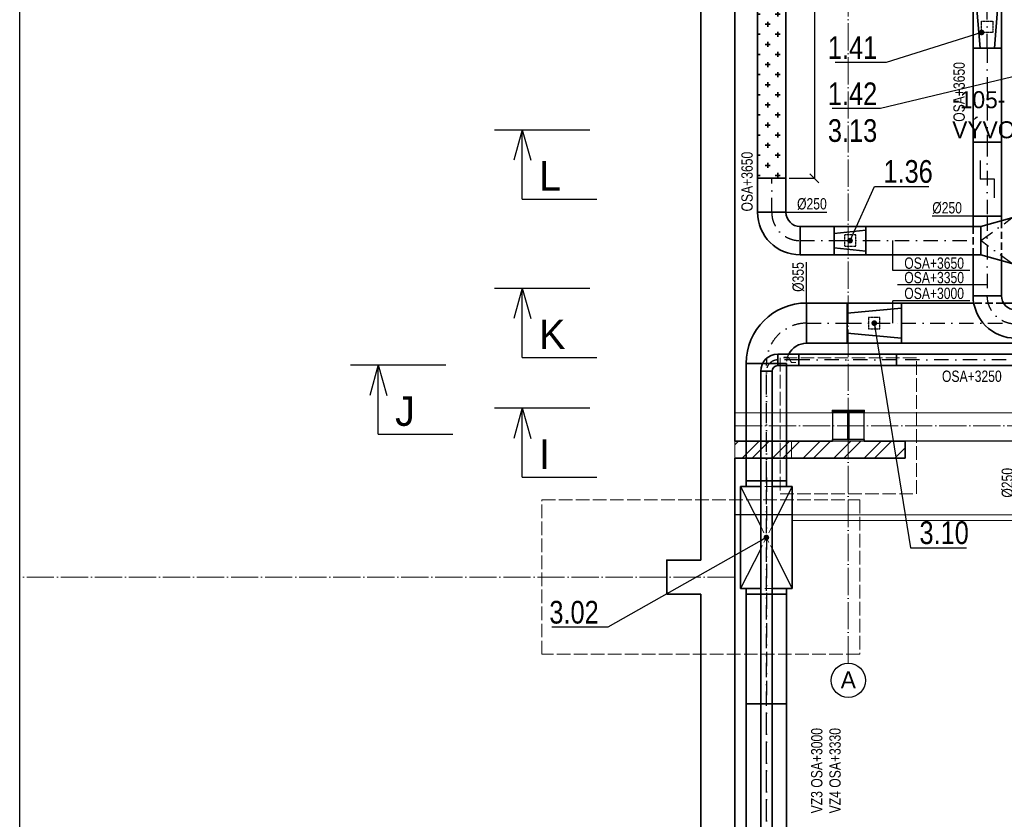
# Model space of a CAD drawing. Header units: millimetres. Extents: x 161070 to 520640, y 9197 to 248394.
# Tile 84 of 137: x 181093 to 189772, y 119340 to 126389. Entities that reach past the tile are written whole.
import ezdxf
from ezdxf.enums import TextEntityAlignment as Align

# ---------------------------------------------------------------- set-up
doc = ezdxf.new("R2010")
doc.units = ezdxf.units.MM
doc.header["$LTSCALE"] = 10
for name, pattern in [('ACAD_ISO02W100', [15, 12, -3]), ('ACAD_ISO04W100', [30, 24, -3, 0, -3]), ('DASHDOT', [25.4, 12.7, -6.35, 0, -6.35]), ('DASHED', [19.05, 12.7, -6.35]), ('ČÁRKOVANÁ', [0.75, 0.5, -0.25])]:
    doc.linetypes.add(name, pattern=pattern)
doc.layers.get('Defpoints').update_dxf_attribs({"color": 252})
doc.layers.add('netisk', color=253, linetype='Continuous', plot=False)
for name, color, linetype, lineweight in [('NS_tenka', 253, 'Continuous', 9), ('NS_tlusta', 253, 'Continuous', 15), ('NS_velmi_tlusta', 253, 'Continuous', 35), ('srafy', 253, 'Continuous', 9), ('tlusta', 253, 'Continuous', 15), ('velmi_tlusta', 253, 'Continuous', 35), ('VZT Odvod', 5, 'Continuous', 35), ('VZT Privod', 6, 'Continuous', 35), ('VZT Text', 2, 'Continuous', 15), ('VZT-koty', 4, 'Continuous', 25)]:
    doc.layers.add(name, color=color, linetype=linetype, lineweight=lineweight)
for name, color, linetype in [('popisky', 6, 'Continuous'), ('VZT CM', 1, 'Continuous'), ('VZT Odvod-pozice_odkaz', 7, 'Continuous'), ('VZT Odvod-pozice_text', 7, 'Continuous'), ('VZT Privod-pozice_odkaz', 7, 'Continuous'), ('VZT Privod-pozice_text', 7, 'Continuous'), ('VZT-komponenty-pozice_odkaz', 7, 'Continuous'), ('VZT-komponenty-pozice_text', 7, 'Continuous')]:
    doc.layers.add(name, color=color, linetype=linetype)
doc.styles.add('Arial', font='arial.ttf')
doc.styles.add('laplan N', font='txt')
doc.styles.add('ROMAND', font='IC-SIMPLEX.SHX', dxfattribs={"width": 0.8})
doc.styles.add('Romans', font='romans.shx', dxfattribs={"width": 0.8})
doc.styles.get("Standard").update_dxf_attribs({"font": 'ic-simplex.shx', "width": 0.8})
doc.dimstyles.new('CADKON', dxfattribs={"dimscale": 50, "dimtxt": 2.5, "dimasz": 2.5, "dimexe": 1.8, "dimexo": 5, "dimgap": 0.6, "dimtad": 1, "dimrnd": 1, "dimtxsty": 'Standard', "dimblk1": 'ARCHTICK', "dimblk2": 'ARCHTICK', "dimsah": 1, "dimcen": 2.5, "dimadec": 1, "dimazin": 2, "dimtfac": 1, "dimtdec": 4, "dimtix": 1, "dimtmove": 1, "dimatfit": 3, "dimldrblk": 'OPEN30', "dimfxl": 5, "dimtolj": 1, "dimarcsym": 0})
doc.dimstyles.new('Standa 50', dxfattribs={"dimtxt": 100, "dimasz": 80, "dimexe": 0, "dimexo": 30, "dimgap": 30, "dimtad": 1, "dimdec": 0, "dimrnd": 1, "dimdsep": 46, "dimtxsty": 'Romans', "dimblk": 'OBLIQUE', "dimcen": 0, "dimclrd": 256, "dimclre": 256, "dimclrt": 256, "dimadec": 0, "dimazin": 0, "dimtfac": 1, "dimtdec": 0, "dimtofl": 0, "dimtmove": 0, "dimatfit": 3, "dimldrblk": 'OBLIQUE', "dimfxl": 1, "dimtvp": 1.1, "dimtolj": 1, "dimlwd": -1, "dimlwe": -1, "dimarcsym": 0})

# ---------------------------------------------------------------- blocks, each defined once
blk = doc.blocks.new('skelet')
at = {"layer": 'popisky', "linetype": 'ByBlock'}
blk.add_circle((0, 0), 3.02, dxfattribs=at)
at = {"layer": 'popisky', "linetype": 'ByBlock', "style": 'laplan N'}
blk.add_attdef('OZNACENI', text='', height=3, dxfattribs=at).set_placement((0, 0.1), align=Align.MIDDLE_CENTER)
blk = doc.blocks.new('vd')
at = {"layer": 'srafy', "transparency": 33554610}
h = blk.add_hatch(dxfattribs=at)
h.set_pattern_fill('ANSI32', color=8, scale=20)
h.set_pattern_definition([(45, (313642.47, 93258.29), (-134.70384, 134.70384), []), (45, (313732.27, 93258.29), (-134.70384, 134.70384), [])])
h.paths.add_polyline_path([(187797.2, 122674.3), (187397.2, 122674.3), (187397.2, 122524.3), (187797.2, 122524.3)])
h.paths.add_polyline_path([(187897.2, 122674.3), (187797.2, 122674.3), (187797.2, 122524.3), (187897.2, 122524.3)])
h.paths.add_polyline_path([(188397.2, 122674.3), (188257.2, 122674.3), (187897.2, 122674.3), (187897.2, 122524.3), (188397.2, 122524.3)])
h.paths.add_polyline_path([(188897.2, 122674.3), (188537.2, 122674.3), (188397.2, 122674.3), (188397.2, 122524.3), (188897.2, 122524.3)])
at = {"layer": 'netisk', "color": 8}
for p, q in [((181092.9, 110398.5), (181092.9, 140319.3)), ((187897.2, 122024.3), (187397.2, 122024.3))]:
    blk.add_line(p, q, dxfattribs=at)
blk.add_lwpolyline([(187397.2, 133326.3), (188597.2, 133346.8), (189897.2, 133369), (189897.2, 127086.3), (191597.2, 127086.3), (191597.2, 122674.3), (188537.2, 122674.3), (188537.2, 122944.3), (188257.2, 122944.3), (188257.2, 122674.3), (187397.2, 122674.3)], close=True, dxfattribs=at)
at = {"layer": 'NS_tenka', "color": 8}
for p, q in [((187897.2, 122674.3), (187897.2, 122524.3)), ((187897.2, 122024.3), (205448.2, 122024.3)), ((187897.2, 121974.3), (205475.5, 121974.3))]:
    blk.add_line(p, q, dxfattribs=at)
at = {"layer": 'NS_tlusta', "color": 8}
for p, q in [((187397.2, 122924.3), (191597.2, 122924.3)), ((187397.2, 122674.3), (187397.2, 122524.3)), ((187797.2, 122674.3), (187997.2, 122674.3)), ((188257.2, 122674.3), (188537.2, 122674.3))]:
    blk.add_line(p, q, dxfattribs=at)
at = {"layer": 'NS_tlusta', "color": 8, "linetype": 'ACAD_ISO02W100'}
blk.add_lwpolyline([(187797.2, 122209.3), (188997.2, 122209.3), (188997.2, 123409.3), (187797.2, 123409.3)], close=True, dxfattribs=at)
at = {"layer": 'NS_velmi_tlusta', "color": 8}
for p, q in [((187397.2, 122674.3), (188257.2, 122674.3)), ((188537.2, 122674.3), (188897.2, 122674.3)), ((188897.2, 122674.3), (188897.2, 122524.3)), ((187397.2, 122524.3), (188897.2, 122524.3))]:
    blk.add_line(p, q, dxfattribs=at)
blk.add_lwpolyline([(188257.2, 122674.3), (188257.2, 122687.3), (188393.2, 122687.3), (188393.2, 122931.3), (188257.2, 122931.3), (188257.2, 122944.3), (188537.2, 122944.3), (188537.2, 122931.3), (188401.2, 122931.3), (188401.2, 122687.3), (188537.2, 122687.3), (188537.2, 122674.3)], dxfattribs=at)
at = {"layer": 'tlusta', "color": 8, "linetype": 'ACAD_ISO04W100'}
for p, q in [((188397.2, 120715.9), (188397.2, 133343.4)), ((187397.2, 122809.3), (209628.8, 122809.3)), ((187397.2, 121476.3), (181092.9, 121476.3))]:
    blk.add_line(p, q, dxfattribs=at)
at = {"layer": 'tlusta', "color": 8, "linetype": 'ACAD_ISO02W100'}
blk.add_lwpolyline([(188497.8, 120795.1), (185696.5, 120795.1), (185696.5, 122157.5), (188497.8, 122157.5)], close=True, dxfattribs=at)
at = {"layer": 'velmi_tlusta', "color": 8}
for p, q in [((187397.2, 133326.3), (187397.2, 122674.3)), ((187097.2, 127326.3), (187097.2, 121626.3)), ((187397.2, 122524.3), (187397.2, 108215.6)), ((187097.2, 121326.3), (187097.2, 115626.3))]:
    blk.add_line(p, q, dxfattribs=at)
blk.add_lwpolyline([(187097.2, 121626.3), (186797.2, 121626.3), (186797.2, 121326.3), (187097.2, 121326.3)], dxfattribs=at)
at = {"layer": 'tlusta', "color": 8, "xscale": 50, "yscale": 50, "zscale": 50}
blk.add_blockref('skelet', (188397.2, 120564.9), dxfattribs=at).add_auto_attribs({'OZNACENI': 'A'})
blk = doc.blocks.new('*U2691', base_point=(0, 125))
at = {"color": 0, "lineweight": -2}
for p, q in [((0, 375), (0, 125)), ((0, 375), (0, 375)), ((0, 125), (0, 125)), ((125, 0), (375, 0)), ((125, 0), (125, 0)), ((375, 0), (375, 0))]:
    blk.add_line(p, q, dxfattribs=at)
at = {"color": 2, "linetype": 'DASHDOT', "lineweight": 25}
for p, q in [((0, 250), (0, 250)), ((250, 0), (250, 0))]:
    blk.add_line(p, q, dxfattribs=at)
at = {"color": 0, "lineweight": -2}
for radius in [375, 125]:
    blk.add_arc((0, 0), radius, 0, 90, dxfattribs=at)
at = {"color": 2, "linetype": 'DASHDOT', "lineweight": 25}
blk.add_arc((0, 0), 250, 0, 90, dxfattribs=at)
blk = doc.blocks.new('*U2692', base_point=(300, 250))
at = {"color": 0, "linetype": 'ByBlock', "lineweight": -2}
for p, q in [((0, 250), (0, 0)), ((300, 250), (0, 250)), ((300, 0), (300, 250)), ((0, 0), (300, 0))]:
    blk.add_line(p, q, dxfattribs=at)
at = {"color": 2, "linetype": 'DASHDOT', "lineweight": 25}
blk.add_line((0, 125), (300, 125), dxfattribs=at)
blk = doc.blocks.new('*U2693', base_point=(300, 125))
at = {"color": 0, "linetype": 'ByBlock', "lineweight": -2}
for p, q in [((0, 250), (0, 0)), ((300, 250), (0, 250)), ((300, 0), (300, 250)), ((0, 0), (300, 0))]:
    blk.add_line(p, q, dxfattribs=at)
at = {"color": 2, "linetype": 'DASHDOT', "lineweight": 25}
blk.add_line((0, 125), (300, 125), dxfattribs=at)
blk = doc.blocks.new('*U2694', base_point=(0, 125))
at = {"color": 0, "linetype": 'ByBlock', "lineweight": -2}
for p, q in [((0, 250), (0, 0)), ((1012.446098, 250), (0, 250)), ((1012.446098, 0), (1012.446098, 250)), ((0, 0), (1012.446098, 0))]:
    blk.add_line(p, q, dxfattribs=at)
at = {"color": 2, "linetype": 'DASHDOT', "lineweight": 25}
blk.add_line((0, 125), (1012.446098, 125), dxfattribs=at)
blk = doc.blocks.new('*U2704')
at = {"color": 0, "linetype": 'ByBlock', "lineweight": -2}
for p, q in [((0, 200), (0, 230)), ((25, 200), (0, 200)), ((0, 200), (0, 200)), ((0, 200), (0, -200)), ((25, 200), (300, 125)), ((300, 125), (300, 125)), ((300, 125), (300, -125)), ((300, 125), (300, 125)), ((300, -125), (25, -200)), ((300, -125), (300, -125)), ((300, -125), (300, -125)), ((25, -200), (0, -200)), ((0, -200), (0, -230)), ((0, -200), (0, -200))]:
    blk.add_line(p, q, dxfattribs=at)
at = {"color": 2, "linetype": 'DASHDOT', "lineweight": 25}
for p, q in [((25, 200), (300, 0)), ((300, 0), (25, -200))]:
    blk.add_line(p, q, dxfattribs=at)
blk = doc.blocks.new('*U2761')
at = {"color": 0, "linetype": 'ByBlock', "lineweight": -2}
for p, q in [((0, 100), (0, 0)), ((3000, 100), (0, 100)), ((3000, 0), (3000, 100)), ((0, 0), (3000, 0))]:
    blk.add_line(p, q, dxfattribs=at)
at = {"color": 2, "linetype": 'DASHDOT', "lineweight": 25}
blk.add_line((0, 50), (3000, 50), dxfattribs=at)
blk = doc.blocks.new('*U2927', base_point=(0, 177.5))
at = {"color": 0, "linetype": 'ByBlock', "lineweight": -2}
for p, q in [((0, 355), (0, 0)), ((356.143713, 355), (0, 355)), ((356.143713, 0), (356.143713, 355)), ((0, 0), (356.143713, 0))]:
    blk.add_line(p, q, dxfattribs=at)
at = {"color": 2, "linetype": 'DASHDOT', "lineweight": 25}
blk.add_line((0, 177.5), (356.143713, 177.5), dxfattribs=at)
blk = doc.blocks.new('*U2976', base_point=(0, 125))
at = {"color": 0, "lineweight": -2}
for p, q in [((0, 375), (0, 125)), ((0, 375), (0, 375)), ((0, 125), (0, 125)), ((125, 0), (375, 0)), ((125, 0), (125, 0)), ((375, 0), (375, 0))]:
    blk.add_line(p, q, dxfattribs=at)
at = {"color": 2, "linetype": 'DASHDOT', "lineweight": 25}
for p, q in [((0, 250), (0, 250)), ((250, 0), (250, 0))]:
    blk.add_line(p, q, dxfattribs=at)
at = {"color": 0, "lineweight": -2}
for radius in [375, 125]:
    blk.add_arc((0, 0), radius, 0, 90, dxfattribs=at)
at = {"color": 2, "linetype": 'DASHDOT', "lineweight": 25}
blk.add_arc((0, 0), 250, 0, 90, dxfattribs=at)
blk = doc.blocks.new('*U3019', base_point=(700, 125))
at = {"color": 0, "linetype": 'ByBlock', "lineweight": -2}
for p, q in [((0, 250), (0, 0)), ((40.2, 250), (0, 250)), ((700, 250), (389.8, 250)), ((700, 0), (700, 250)), ((0, 0), (90, 0)), ((340, 0), (700, 0))]:
    blk.add_line(p, q, dxfattribs=at)
at = {"color": 2, "linetype": 'DASHED', "lineweight": -2, "ltscale": 0.5}
for p, q in [((389.8, 250), (40.2, 250)), ((90, 0), (340, 0))]:
    blk.add_line(p, q, dxfattribs=at)
at = {"color": 2, "linetype": 'DASHDOT', "lineweight": 25}
blk.add_line((0, 125), (700, 125), dxfattribs=at)
blk = doc.blocks.new('*U3026', base_point=(1200, 177.5))
at = {"color": 0, "linetype": 'ByBlock', "lineweight": -2}
for p, q in [((0, 355), (0, 0)), ((637, 355), (0, 355)), ((1200, 355), (899.4, 355)), ((1200, 294.6), (1200, 355)), ((0, 0), (1200, 0)), ((1200, 0), (1200, 44.6))]:
    blk.add_line(p, q, dxfattribs=at)
at = {"color": 2, "linetype": 'DASHED', "lineweight": -2, "ltscale": 0.5}
for p, q in [((899.4, 355), (637, 355)), ((1200, 44.6), (1200, 294.6))]:
    blk.add_line(p, q, dxfattribs=at)
at = {"color": 2, "linetype": 'DASHDOT', "lineweight": 25}
blk.add_line((0, 177.5), (1200, 177.5), dxfattribs=at)
blk = doc.blocks.new('*U3253')
at = {"color": 0, "linetype": 'ByBlock', "lineweight": -2}
for p, q in [((0, 0), (-114.81, -413.1)), ((0, 0), (114.81, -413.1)), ((0, -940.96), (1010.32, -940.96))]:
    blk.add_line(p, q, dxfattribs=at)
at = {"color": 3, "linetype": 'ByBlock', "lineweight": -2}
blk.add_line((0, -940.96), (0, 0), dxfattribs=at)
at = {"color": 0, "linetype": 'ByBlock', "lineweight": -2, "style": 'ROMAND'}
blk.add_text('I', height=400, dxfattribs=at).set_placement((229.62, -826.21))
blk = doc.blocks.new('*U3254')
at = {"color": 0, "linetype": 'ByBlock', "lineweight": -2}
for p, q in [((0, 0), (-114.81, -413.1)), ((0, 0), (114.81, -413.1)), ((0, -940.96), (1010.32, -940.96))]:
    blk.add_line(p, q, dxfattribs=at)
at = {"color": 3, "linetype": 'ByBlock', "lineweight": -2}
blk.add_line((0, -940.96), (0, 0), dxfattribs=at)
at = {"color": 0, "linetype": 'ByBlock', "lineweight": -2, "style": 'ROMAND'}
blk.add_text('J', height=400, dxfattribs=at).set_placement((229.62, -826.21))
blk = doc.blocks.new('*U3255')
at = {"color": 0, "linetype": 'ByBlock', "lineweight": -2}
for p, q in [((0, 0), (-114.81, -413.1)), ((0, 0), (114.81, -413.1)), ((0, -940.96), (1010.32, -940.96))]:
    blk.add_line(p, q, dxfattribs=at)
at = {"color": 3, "linetype": 'ByBlock', "lineweight": -2}
blk.add_line((0, -940.96), (0, 0), dxfattribs=at)
at = {"color": 0, "linetype": 'ByBlock', "lineweight": -2, "style": 'ROMAND'}
blk.add_text('K', height=400, dxfattribs=at).set_placement((229.62, -826.21))
blk = doc.blocks.new('*U3256')
at = {"color": 0, "linetype": 'ByBlock', "lineweight": -2}
for p, q in [((0, 0), (-114.81, -413.1)), ((0, 0), (114.81, -413.1)), ((0, -940.96), (1010.32, -940.96))]:
    blk.add_line(p, q, dxfattribs=at)
at = {"color": 3, "linetype": 'ByBlock', "lineweight": -2}
blk.add_line((0, -940.96), (0, 0), dxfattribs=at)
at = {"color": 0, "linetype": 'ByBlock', "lineweight": -2, "style": 'ROMAND'}
blk.add_text('L', height=400, dxfattribs=at).set_placement((229.62, -826.21))
blk = doc.blocks.new('*U3325')
at = {"color": 0, "linetype": 'ByBlock', "lineweight": -2}
blk.add_lwpolyline([(653.6, -125), (0, -125), (0, 125), (653.6, 125), (653.6, -125)], dxfattribs=at)
at = {"color": 2, "linetype": 'DASHDOT', "lineweight": 25}
blk.add_lwpolyline([(653.6, 0), (0, 0)], dxfattribs=at)
at = {"color": 2, "linetype": 'ByBlock', "lineweight": 25}
for points in [[(326.8, -62.5), (326.8, 62.5)], [(490.2, 62.5), (326.8, 62.5)], [(163.4, -62.5), (326.8, -62.5)]]:
    blk.add_lwpolyline(points, dxfattribs=at)
blk = doc.blocks.new('*U3326', base_point=(0, 125))
at = {"color": 0, "linetype": 'ByBlock', "lineweight": -2}
for p, q in [((0, 250), (0, 0)), ((826.794919, 250), (0, 250)), ((826.794919, 0), (826.794919, 250)), ((0, 0), (826.794919, 0))]:
    blk.add_line(p, q, dxfattribs=at)
at = {"color": 2, "linetype": 'DASHDOT', "lineweight": 25}
blk.add_line((0, 125), (826.794919, 125), dxfattribs=at)
blk = doc.blocks.new('_OBLIQUE')
at = {"color": 0, "linetype": 'ByBlock'}
blk.add_line((-0.5, -0.5), (0.5, 0.5), dxfattribs=at)
blk = doc.blocks.new('*D3569')
at = {"layer": 'Defpoints', "color": 0}
for p in [(187847.2, 130991), (187847.2, 124991.4), (188098.5, 124991.4)]:
    blk.add_point(p, dxfattribs=at)
at = {"layer": 'VZT-koty'}
for p, q in [((187877.2, 130991), (188098.5, 130991)), ((188098.5, 130991), (188098.5, 124991.4)), ((187877.2, 124991.4), (188098.5, 124991.4))]:
    blk.add_line(p, q, dxfattribs=at)
at = {"layer": 'VZT-koty', "xscale": 80, "yscale": 80, "zscale": 80}
for p, rotation in [((188098.5, 130991), 90), ((188098.5, 124991.4), 270)]:
    blk.add_blockref('_OBLIQUE', p, dxfattribs=dict(at, rotation=rotation))
at = {"layer": 'VZT-koty', "insert": (188018.5, 127991.2), "char_height": 100, "attachment_point": 5, "rotation": 90, "style": 'Romans'}
blk.add_mtext('\\A1;6000', dxfattribs=at)
blk = doc.blocks.new('*U2689')
at = {"color": 0, "linetype": 'ByBlock', "lineweight": -2}
for p, q in [((-125, 280), (-125, 0)), ((125, 280), (-125, 280)), ((-62.5, 280), (-93.75, 0)), ((62.5, 280), (93.75, 0)), ((125, 0), (125, 280)), ((-125, 0), (125, 0))]:
    blk.add_line(p, q, dxfattribs=at)
at = {"color": 2, "linetype": 'DASHDOT', "lineweight": 25}
blk.add_line((0, 280), (0, 0), dxfattribs=at)
at = {"color": 2, "linetype": 'ČÁRKOVANÁ', "lineweight": 25, "ltscale": 0.5}
for p, q in [((50, 190), (-50, 190)), ((-50, 190), (-50, 90)), ((50, 90), (50, 190)), ((-50, 90), (50, 90))]:
    blk.add_line(p, q, dxfattribs=at)
blk = doc.blocks.new('_ArchTick')
at = {"color": 0, "const_width": 0.15}
blk.add_lwpolyline([(-0.5, -0.5), (0.5, 0.5)], dxfattribs=at)
blk = doc.blocks.new('*U3007', base_point=(-125, 380))
at = {"color": 0, "linetype": 'ByBlock', "lineweight": -2}
for p, q in [((-125, 380), (-125, 0)), ((125, 380), (-125, 380)), ((-62.5, 380), (-93.75, 0)), ((62.5, 380), (93.75, 0)), ((125, 0), (125, 380)), ((-125, 0), (125, 0))]:
    blk.add_line(p, q, dxfattribs=at)
at = {"color": 2, "linetype": 'DASHDOT', "lineweight": 25}
blk.add_line((0, 380), (0, 0), dxfattribs=at)
at = {"color": 2, "linetype": 'ČÁRKOVANÁ', "lineweight": 25, "ltscale": 0.5}
for p, q in [((50, 240), (-50, 240)), ((-50, 240), (-50, 140)), ((50, 140), (50, 240)), ((-50, 140), (50, 140))]:
    blk.add_line(p, q, dxfattribs=at)
blk = doc.blocks.new('*U3645', base_point=(0, 50))
at = {"color": 0, "lineweight": -2}
for p, q in [((0, 150), (0, 50)), ((0, 150), (0, 150)), ((0, 50), (0, 50)), ((50, 0), (150, 0)), ((50, 0), (50, 0)), ((150, 0), (150, 0))]:
    blk.add_line(p, q, dxfattribs=at)
at = {"color": 40, "linetype": 'DASHDOT', "lineweight": 25}
for p, q in [((0, 100), (0, 100)), ((100, 0), (100, 0))]:
    blk.add_line(p, q, dxfattribs=at)
at = {"color": 0, "lineweight": -2}
for radius in [150, 50]:
    blk.add_arc((0, 0), radius, 0, 90, dxfattribs=at)
at = {"color": 40, "linetype": 'DASHDOT', "lineweight": 25}
blk.add_arc((0, 0), 100, 0, 90, dxfattribs=at)
blk = doc.blocks.new('*U3647', base_point=(0, 50))
at = {"color": 0, "linetype": 'ByBlock', "lineweight": -2}
for p, q in [((0, 100), (0, 0)), ((859.03, 100), (0, 100)), ((859.03, 0), (859.03, 100)), ((0, 0), (859.03, 0))]:
    blk.add_line(p, q, dxfattribs=at)
at = {"color": 40, "linetype": 'DASHDOT', "lineweight": 25}
blk.add_line((0, 50), (859.03, 50), dxfattribs=at)
blk = doc.blocks.new('*U3648', base_point=(0, 50))
at = {"color": 0, "linetype": 'ByBlock', "lineweight": -2}
for p, q in [((0, 100), (0, 0)), ((187.38, 100), (0, 100)), ((187.38, 0), (187.38, 100)), ((0, 0), (187.38, 0))]:
    blk.add_line(p, q, dxfattribs=at)
at = {"color": 40, "linetype": 'DASHDOT', "lineweight": 25}
blk.add_line((0, 50), (187.38, 50), dxfattribs=at)
blk = doc.blocks.new('*U3650', base_point=(0, 177.5))
at = {"color": 0, "lineweight": -2}
for p, q in [((0, 532.5), (0, 388.1)), ((0, 532.5), (0, 532.5)), ((177.5, 0), (532.5, 0)), ((177.5, 0), (177.5, 0)), ((532.5, 0), (532.5, 0))]:
    blk.add_line(p, q, dxfattribs=at)
at = {"color": 40, "linetype": 'DASHED', "lineweight": 18, "ltscale": 0.5}
for p, q in [((0, 388.1), (0, 255)), ((0, 255), (0, 255)), ((0, 255), (0, 177.5)), ((0, 177.5), (0, 177.5))]:
    blk.add_line(p, q, dxfattribs=at)
at = {"color": 2, "linetype": 'DASHDOT', "lineweight": 25}
for p, q in [((0, 355), (0, 355)), ((355, 0), (355, 0))]:
    blk.add_line(p, q, dxfattribs=at)
at = {"color": 0, "lineweight": -2}
for radius, end in [(532.5, 90), (177.5, 62.88953)]:
    blk.add_arc((0, 0), radius, 0, end, dxfattribs=at)
at = {"color": 2, "linetype": 'DASHDOT', "lineweight": 25}
blk.add_arc((0, 0), 355, 0, 90, dxfattribs=at)
at = {"color": 40, "linetype": 'DASHED', "lineweight": 18, "ltscale": 0.5}
blk.add_arc((0, 0), 177.5, 62.88953, 90, dxfattribs=at)
blk = doc.blocks.new('*U3651', base_point=(7270.24, 50))
at = {"color": 0, "linetype": 'ByBlock', "lineweight": -2}
for p, q in [((0, 100), (0, 0)), ((7270.24, 100), (0, 100)), ((7270.24, 0), (7270.24, 100)), ((0, 0), (7270.24, 0))]:
    blk.add_line(p, q, dxfattribs=at)
at = {"color": 40, "linetype": 'DASHDOT', "lineweight": 25}
blk.add_line((0, 50), (7270.24, 50), dxfattribs=at)
blk = doc.blocks.new('*U3655', base_point=(0, 177.5))
at = {"color": 0, "linetype": 'ByBlock', "lineweight": -2}
for p, q in [((0, 355), (0, 227.5)), ((3000, 355), (0, 355)), ((3000, 227.5), (3000, 355)), ((0, 127.5), (0, 0)), ((3000, 0), (3000, 127.5)), ((0, 0), (3000, 0))]:
    blk.add_line(p, q, dxfattribs=at)
at = {"color": 40, "linetype": 'DASHED', "lineweight": 18, "ltscale": 0.5}
for p, q in [((0, 227.5), (0, 127.5)), ((3000, 127.5), (3000, 227.5))]:
    blk.add_line(p, q, dxfattribs=at)
at = {"color": 40, "linetype": 'DASHDOT', "lineweight": 25}
blk.add_line((0, 177.5), (3000, 177.5), dxfattribs=at)
blk = doc.blocks.new('*U3659', base_point=(1000, 177.5))
at = {"color": 0, "linetype": 'ByBlock', "lineweight": -2}
for points in [[(50, 177.5), (0, 177.5)], [(0, 50), (0, 177.5)], [(50, 227.5), (50, 50)], [(50, 227.5), (950, 227.5)], [(950, 227.5), (950, 50)], [(950, 177.5), (1000, 177.5)], [(1000, 50), (1000, 177.5)], [(0, -177.5), (0, -50)], [(50, -50), (50, -227.5)], [(950, -50), (950, -227.5)], [(1000, -177.5), (1000, -50)], [(50, -177.5), (0, -177.5)], [(50, -227.5), (950, -227.5)], [(950, -177.5), (1000, -177.5)]]:
    blk.add_lwpolyline(points, dxfattribs=at)
at = {"color": 40, "linetype": 'ByBlock', "lineweight": 25}
for points in [[(50, 227.5), (401.1, 50)], [(598.9, 50), (950, 227.5)], [(50, -227.5), (401.1, -50)], [(598.9, -50), (950, -227.5)]]:
    blk.add_lwpolyline(points, dxfattribs=at)
at = {"color": 40, "linetype": 'DASHDOT', "lineweight": 25}
blk.add_lwpolyline([(-30, 0), (1030, 0)], dxfattribs=at)
at = {"color": 40, "linetype": 'DASHED', "lineweight": 18, "ltscale": 0.5}
for points in [[(0, -50), (0, 50)], [(50, 50), (50, -50)], [(401.1, 50), (598.9, -50)], [(401.1, -50), (598.9, 50)], [(950, 50), (950, -50)], [(1000, -50), (1000, 50)]]:
    blk.add_lwpolyline(points, dxfattribs=at)
blk = doc.blocks.new('*U3660', base_point=(1035, 177.5))
at = {"color": 0, "linetype": 'ByBlock', "lineweight": -2}
for p, q in [((0, 355), (0, 0)), ((1035, 355), (0, 355)), ((1035, 0), (1035, 355)), ((0, 0), (1035, 0))]:
    blk.add_line(p, q, dxfattribs=at)
at = {"color": 40, "linetype": 'DASHDOT', "lineweight": 25}
blk.add_line((0, 177.5), (1035, 177.5), dxfattribs=at)
blk = doc.blocks.new('*U3661', base_point=(0, 177.5))
at = {"color": 0, "linetype": 'ByBlock', "lineweight": -2}
for p, q in [((0, 355), (0, 0)), ((965, 355), (0, 355)), ((965, 0), (965, 355)), ((0, 0), (965, 0))]:
    blk.add_line(p, q, dxfattribs=at)
at = {"color": 40, "linetype": 'DASHDOT', "lineweight": 25}
blk.add_line((0, 177.5), (965, 177.5), dxfattribs=at)
blk = doc.blocks.new('*U2859')
at = {"color": 0, "linetype": 'ByBlock', "lineweight": -2}
for p, q in [((-177.5, 480), (-177.5, 0)), ((177.5, 480), (-177.5, 480)), ((-88.75, 480), (-133.125, 0)), ((88.75, 480), (133.125, 0)), ((177.5, 0), (177.5, 480)), ((-177.5, 0), (177.5, 0))]:
    blk.add_line(p, q, dxfattribs=at)
at = {"color": 2, "linetype": 'DASHDOT', "lineweight": 25}
blk.add_line((0, 480), (0, 0), dxfattribs=at)
at = {"color": 2, "linetype": 'ČÁRKOVANÁ', "lineweight": 25, "ltscale": 0.5}
for p, q in [((50, 290), (-50, 290)), ((-50, 290), (-50, 190)), ((50, 190), (50, 290)), ((-50, 190), (50, 190))]:
    blk.add_line(p, q, dxfattribs=at)

msp = doc.modelspace()

# ---------------------------------------------------------------- hatches: boundary and pattern name
at = {"layer": 'VZT Privod', "transparency": 33554661}
h = msp.add_hatch(dxfattribs=at)
h.set_pattern_fill('BOURANE_KCE', color=3, scale=70, angle=90, style=0)
h.set_pattern_definition([(90, (-376.46, -2e-12), (-532, 533.4), [44.45, -488.95]), (90, (-198.66, 1e-14), (-532, 533.4), [44.45, -488.95]), (90, (-20.86, -2e-12), (-532, 533.4), [44.45, -488.95]), (180, (-0.007, 22.2), (2e-13, 533.4), [43.0784, -3148.9216]), (180, (-532, 555.6), (2e-13, 533.4), [43.0784, -3148.9216]), (180, (-1064, 1089), (2e-13, 533.4), [43.0784, -3148.9216]), (180, (-1596, 1622.4), (2e-13, 533.4), [43.0784, -3148.9216]), (180, (-2128, 2155.8), (2e-13, 533.4), [43.0784, -3148.9216]), (180, (-2660, 2689.2), (2e-13, 533.4), [43.0784, -3148.9216]), (180, (-176.44, 22.2), (2e-13, 533.4), [44.45, -3147.55]), (180, (-708.43, 555.6), (2e-13, 533.4), [44.45, -3147.55]), (180, (-1240.43, 1089), (2e-13, 533.4), [44.45, -3147.55]), (180, (-1772.43, 1622.4), (2e-13, 533.4), [44.45, -3147.55]), (180, (-2304.43, 2155.8), (2e-13, 533.4), [44.45, -3147.55]), (180, (-2836.43, 2689.2), (2e-13, 533.4), [44.45, -3147.55]), (180, (-354.24, 22.2), (2e-13, 533.4), [44.45, -3147.55]), (180, (-886.24, 555.6), (2e-13, 533.4), [44.45, -3147.55]), (180, (-1418.23, 1089), (2e-13, 533.4), [44.45, -3147.55]), (180, (-1950.23, 1622.4), (2e-13, 533.4), [44.45, -3147.55]), (180, (-2482.24, 2155.8), (2e-13, 533.4), [44.45, -3147.55]), (180, (-3014.24, 2689.2), (2e-13, 533.4), [44.45, -3147.55]), (180, (-354.24, 200), (2e-13, 533.4), [44.45, -3147.55]), (180, (-886.24, 733.4), (2e-13, 533.4), [44.45, -3147.55]), (180, (-1418.23, 1266.8), (2e-13, 533.4), [44.45, -3147.55]), (180, (-1950.23, 1800.2), (2e-13, 533.4), [44.45, -3147.55]), (180, (-2482.24, 2333.6), (2e-13, 533.4), [44.45, -3147.55]), (180, (-3014.24, 2867), (2e-13, 533.4), [44.45, -3147.55]), (180, (-354.24, 377.8), (2e-13, 533.4), [44.45, -3147.55]), (180, (-886.24, 911.2), (2e-13, 533.4), [44.45, -3147.55]), (180, (-1418.23, 1444.6), (2e-13, 533.4), [44.45, -3147.55]), (180, (-1950.23, 1978), (2e-13, 533.4), [44.45, -3147.55]), (180, (-2482.24, 2511.4), (2e-13, 533.4), [44.45, -3147.55]), (180, (-3014.24, 3044.8), (2e-13, 533.4), [44.45, -3147.55]), (90, (-376.46, 177.8), (-532, 533.4), [44.45, -488.95]), (90, (-376.46, 355.6), (-532, 533.4), [44.45, -488.95]), (90, (-287.56, 88.9), (-532, 533.4), [44.45, -488.95]), (90, (-287.56, 266.7), (-532, 533.4), [44.45, -488.95]), (90, (-198.66, 177.8), (-532, 533.4), [44.45, -488.95]), (90, (-198.66, 355.6), (-532, 533.4), [44.45, -488.95]), (90, (-109.76, 88.9), (-532, 533.4), [44.45, -488.95]), (90, (-109.76, 266.7), (-532, 533.4), [44.45, -488.95]), (90, (-20.86, 177.8), (-532, 533.4), [44.45, -488.95]), (90, (-20.86, 355.6), (-532, 533.4), [44.45, -488.95]), (180, (-87.53, 111.1), (2e-13, 533.4), [44.45, -3147.55]), (180, (-619.53, 644.5), (2e-13, 533.4), [44.45, -3147.55]), (180, (-1151.54, 1177.9), (2e-13, 533.4), [44.45, -3147.55]), (180, (-1683.54, 1711.3), (2e-13, 533.4), [44.45, -3147.55]), (180, (-2215.53, 2244.7), (2e-13, 533.4), [44.45, -3147.55]), (180, (-2747.53, 2778.1), (2e-13, 533.4), [44.45, -3147.55]), (180, (-265.33, 111.1), (2e-13, 533.4), [44.45, -3147.55]), (180, (-797.33, 644.5), (2e-13, 533.4), [44.45, -3147.55]), (180, (-1329.34, 1177.9), (2e-13, 533.4), [44.45, -3147.55]), (180, (-1861.34, 1711.3), (2e-13, 533.4), [44.45, -3147.55]), (180, (-2393.34, 2244.7), (2e-13, 533.4), [44.45, -3147.55]), (180, (-2925.34, 2778.1), (2e-13, 533.4), [44.45, -3147.55]), (180, (-0.007, 200), (2e-13, 533.4), [43.0784, -3148.9216]), (180, (-532, 733.4), (2e-13, 533.4), [43.0784, -3148.9216]), (180, (-1064, 1266.8), (2e-13, 533.4), [43.0784, -3148.9216]), (180, (-1596, 1800.2), (2e-13, 533.4), [43.0784, -3148.9216]), (180, (-2128, 2333.6), (2e-13, 533.4), [43.0784, -3148.9216]), (180, (-2660, 2867), (2e-13, 533.4), [43.0784, -3148.9216]), (180, (-176.44, 200), (2e-13, 533.4), [44.45, -3147.55]), (180, (-708.43, 733.4), (2e-13, 533.4), [44.45, -3147.55]), (180, (-1240.43, 1266.8), (2e-13, 533.4), [44.45, -3147.55]), (180, (-1772.43, 1800.2), (2e-13, 533.4), [44.45, -3147.55]), (180, (-2304.43, 2333.6), (2e-13, 533.4), [44.45, -3147.55]), (180, (-2836.43, 2867), (2e-13, 533.4), [44.45, -3147.55]), (180, (-87.53, 288.9), (2e-13, 533.4), [44.45, -3147.55]), (180, (-619.53, 822.3), (2e-13, 533.4), [44.45, -3147.55]), (180, (-1151.54, 1355.7), (2e-13, 533.4), [44.45, -3147.55]), (180, (-1683.54, 1889.1), (2e-13, 533.4), [44.45, -3147.55]), (180, (-2215.53, 2422.5), (2e-13, 533.4), [44.45, -3147.55]), (180, (-2747.53, 2955.9), (2e-13, 533.4), [44.45, -3147.55]), (180, (-265.33, 288.9), (2e-13, 533.4), [44.45, -3147.55]), (180, (-797.33, 822.3), (2e-13, 533.4), [44.45, -3147.55]), (180, (-1329.34, 1355.7), (2e-13, 533.4), [44.45, -3147.55]), (180, (-1861.34, 1889.1), (2e-13, 533.4), [44.45, -3147.55]), (180, (-2393.34, 2422.5), (2e-13, 533.4), [44.45, -3147.55]), (180, (-2925.34, 2955.9), (2e-13, 533.4), [44.45, -3147.55]), (180, (-0.007, 377.8), (2e-13, 533.4), [43.0784, -3148.9216]), (180, (-532, 911.2), (2e-13, 533.4), [43.0784, -3148.9216]), (180, (-1064, 1444.6), (2e-13, 533.4), [43.0784, -3148.9216]), (180, (-1596, 1978), (2e-13, 533.4), [43.0784, -3148.9216]), (180, (-2128, 2511.4), (2e-13, 533.4), [43.0784, -3148.9216]), (180, (-2660, 3044.8), (2e-13, 533.4), [43.0784, -3148.9216]), (180, (-176.44, 377.8), (2e-13, 533.4), [44.45, -3147.55]), (180, (-708.43, 911.2), (2e-13, 533.4), [44.45, -3147.55]), (180, (-1240.43, 1444.6), (2e-13, 533.4), [44.45, -3147.55]), (180, (-1772.43, 1978), (2e-13, 533.4), [44.45, -3147.55]), (180, (-2304.43, 2511.4), (2e-13, 533.4), [44.45, -3147.55]), (180, (-2836.43, 3044.8), (2e-13, 533.4), [44.45, -3147.55]), (90, (-465.36, 88.9), (-532, 533.4), [44.45, -488.95]), (90, (-465.36, 266.7), (-532, 533.4), [44.45, -488.95]), (180, (-443.13, 111.1), (2e-13, 533.4), [44.45, -3147.55]), (180, (-975.13, 644.5), (2e-13, 533.4), [44.45, -3147.55]), (180, (-1507.13, 1177.9), (2e-13, 533.4), [44.45, -3147.55]), (180, (-2039.13, 1711.3), (2e-13, 533.4), [44.45, -3147.55]), (180, (-2571.14, 2244.7), (2e-13, 533.4), [44.45, -3147.55]), (180, (-3103.14, 2778.1), (2e-13, 533.4), [44.45, -3147.55]), (180, (-443.13, 288.9), (2e-13, 533.4), [44.45, -3147.55]), (180, (-975.13, 822.3), (2e-13, 533.4), [44.45, -3147.55]), (180, (-1507.13, 1355.7), (2e-13, 533.4), [44.45, -3147.55]), (180, (-2039.13, 1889.1), (2e-13, 533.4), [44.45, -3147.55]), (180, (-2571.14, 2422.5), (2e-13, 533.4), [44.45, -3147.55]), (180, (-3103.14, 2955.9), (2e-13, 533.4), [44.45, -3147.55]), (90, (-465.36, 444.5), (-532, 533.4), [44.45, -488.95]), (90, (-287.56, 444.5), (-532, 533.4), [44.45, -488.95]), (90, (-109.76, 444.5), (-532, 533.4), [44.45, -488.95]), (180, (-87.53, 466.7), (2e-13, 533.4), [44.45, -3147.55]), (180, (-619.53, 1000.1), (2e-13, 533.4), [44.45, -3147.55]), (180, (-1151.54, 1533.5), (2e-13, 533.4), [44.45, -3147.55]), (180, (-1683.54, 2066.9), (2e-13, 533.4), [44.45, -3147.55]), (180, (-2215.53, 2600.3), (2e-13, 533.4), [44.45, -3147.55]), (180, (-2747.53, 3133.7), (2e-13, 533.4), [44.45, -3147.55]), (180, (-265.33, 466.7), (2e-13, 533.4), [44.45, -3147.55]), (180, (-797.33, 1000.1), (2e-13, 533.4), [44.45, -3147.55]), (180, (-1329.34, 1533.5), (2e-13, 533.4), [44.45, -3147.55]), (180, (-1861.34, 2066.9), (2e-13, 533.4), [44.45, -3147.55]), (180, (-2393.34, 2600.3), (2e-13, 533.4), [44.45, -3147.55]), (180, (-2925.34, 3133.7), (2e-13, 533.4), [44.45, -3147.55]), (180, (-443.13, 466.7), (2e-13, 533.4), [44.45, -3147.55]), (180, (-975.13, 1000.1), (2e-13, 533.4), [44.45, -3147.55]), (180, (-1507.13, 1533.5), (2e-13, 533.4), [44.45, -3147.55]), (180, (-2039.13, 2066.9), (2e-13, 533.4), [44.45, -3147.55]), (180, (-2571.14, 2600.3), (2e-13, 533.4), [44.45, -3147.55]), (180, (-3103.14, 3133.7), (2e-13, 533.4), [44.45, -3147.55])])
h.paths.add_polyline_path([(187847.2, 124991.4), (187847.2, 130991), (187597.2, 130991), (187597.2, 124991.4)])

# ---------------------------------------------------------------- linework, layer by layer
at = {"color": 3}
for p, q in [((185279.2, 125419.6), (186117.7, 125419.6)), ((185279.2, 124023.3), (186117.7, 124023.3)), ((184009.8, 123346), (184848.3, 123346)), ((185279.2, 122967), (186117.7, 122967))]:
    msp.add_line(p, q, dxfattribs=at)
msp.add_line((187397.2, 122524.3), (188461.7, 122524.3))
at = {"layer": 'VZT Privod'}
msp.add_lwpolyline([(187847.2, 124991.4), (187847.2, 130991), (187597.2, 130991), (187597.2, 124991.4)], close=True, dxfattribs=at)
at = {"layer": 'VZT Text'}
for p, q in [((187867.4, 123414.2), (187828.2, 123414.2)), ((187895.9, 123366.1), (187867.4, 123414.2)), ((187935.9, 123366.1), (187895.9, 123366.1))]:
    msp.add_line(p, q, dxfattribs=at)
at = {"layer": 'VZT-koty'}
for p, q in [((187847.2, 124691.4), (188207.2, 124691.4)), ((189497.2, 124656.4), (189137.2, 124656.4)), ((188789.3, 124178.3), (188789.3, 124441.8)), ((188029.7, 123891.8), (188029.7, 124251.8)), ((189469.2, 124178.3), (188789.3, 124178.3)), ((189622.2, 124051), (188831.9, 124051)), ((189469.2, 123911.9), (188789.3, 123911.9)), ((188789.3, 123714.3), (188789.3, 123911.9))]:
    msp.add_line(p, q, dxfattribs=at)

# ---------------------------------------------------------------- block references
at = {"color": 3, "ltscale": 10, "xscale": 0.65, "yscale": 0.65, "zscale": 0.65, "rotation": 360}
for name, p in [('*U3256', (185522.6, 125419.6)), ('*U3255', (185522.6, 124023.3)), ('*U3254', (184253.2, 123346)), ('*U3253', (185522.6, 122967))]:
    msp.add_blockref(name, p, dxfattribs=at)
at = {"layer": 'VZT Odvod'}
msp.add_blockref('vd', (0, 0), dxfattribs=at)
at = {"layer": 'VZT Odvod', "xscale": -1}
for name, p, rotation in [('*U3007', (189497.2, 126136.8), 180), ('*U2976', (189747.2, 123956.4), 89.99999999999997)]:
    msp.add_blockref(name, p, dxfattribs=dict(at, rotation=rotation))
at = {"layer": 'VZT Odvod'}
for name, p, rotation in [('*U3326', (189622.2, 126136.8), 270), ('*U3325', (189622.2, 124656.4), 90), ('*U3019', (189622.2, 123956.4), 270), ('*U3650', (187852.2, 123359.3), 90), ('*U2927', (188029.7, 123714.3), 360), ('*U2859', (188865.8, 123714.3), 89.99999999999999), ('*U3026', (190065.8, 123714.3), 360), ('*U3645', (187724.7, 123290.1), 90), ('*U3648', (187962, 123390.1), 180), ('*U3647', (188821.1, 123390.1), 180), ('*U2761', (191821.1, 123440.1), 180), ('*U3660', (187674.7, 123359.3), 90), ('*U3651', (187674.7, 123290.1), 90), ('*U3659', (187852.2, 121324.3), 269.9999999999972), ('*U3661', (187674.7, 121324.3), 269.9999999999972), ('*U3655', (187674.7, 117359.3), 90)]:
    msp.add_blockref(name, p, dxfattribs=dict(at, rotation=rotation))
at = {"layer": 'VZT Privod'}
for name, p, rotation in [('*U2692', (187597.2, 124991.4), 90), ('*U2691', (187972.2, 124566.4), 180), ('*U2704', (189864.6, 124441.4), 180), ('*U2693', (188272.2, 124441.4), 360), ('*U2689', (188552.2, 124441.4), 89.99999999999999), ('*U2694', (188552.2, 124441.4), 360)]:
    msp.add_blockref(name, p, dxfattribs=dict(at, rotation=rotation))

# ---------------------------------------------------------------- texts
at = {"layer": 'VZT CM', "char_height": 150, "attachment_point": 1, "style": 'laplan N'}
for s, heights, insert in [('{\\F.shx;-105-}', [5545.8], (189313.3, 125759)), ('VÝVOJ', [0], (189313.3, 125493.9))]:
    msp.add_mtext_dynamic_manual_height_columns(s, width=5545.815, gutter_width=500, heights=heights, dxfattribs=dict(at, insert=insert))
at = {"layer": 'VZT Odvod-pozice_text', "color": 210, "char_height": 200, "style": 'Arial'}
for s, insert, attachment_point in [('\\W0.8\\H200.0\\C210;1.41', (188651.9, 126043.1), 9), ('\\W0.8\\H200.0\\C210;1.42', (188651.9, 125635.9), 9), ('\\W0.8\\H200.0\\C210;3.10', (189024.4, 121764.2), 7)]:
    msp.add_mtext(s, dxfattribs=dict(at, insert=insert, attachment_point=attachment_point))
at = {"layer": 'VZT Odvod-pozice_text', "color": 210, "insert": (188652.1, 125309.3), "char_height": 200, "width": 398.6, "attachment_point": 9, "style": 'Arial'}
msp.add_mtext('{\\W0.8;3.13}', dxfattribs=at)
at = {"layer": 'VZT Privod-pozice_text', "color": 210, "insert": (188706.8, 124948.7), "char_height": 200, "attachment_point": 7, "style": 'Arial'}
msp.add_mtext('\\W0.8\\H200.0\\C210;1.36', dxfattribs=at)
at = {"layer": 'VZT-komponenty-pozice_text', "color": 210, "insert": (186196.9, 121063.2), "char_height": 200, "width": 384.36, "attachment_point": 9, "style": 'Arial'}
msp.add_mtext('{\\W0.8;3.02}', dxfattribs=at)
at = {"layer": 'VZT-koty', "width": 0.8}
for s, p in [('OSA+3650', (189423.9, 125752.7)), ('OSA+3650', (187554.4, 124961.9)), ('VZ3 OSA+3000', (188168.9, 119769.2)), ('VZ4 OSA+3330', (188329.9, 119769.2))]:
    msp.add_text(s, height=100, rotation=90, dxfattribs=at).set_placement(p, align=Align.CENTER)
msp.add_text('%%c250', height=100, dxfattribs=at).set_placement((188207.2, 124716.4), align=Align.RIGHT)
msp.add_text('%%c250', height=100, dxfattribs=at).set_placement((189137.2, 124681.4))
for s, p in [('OSA+3650', (189153.8, 124193.3)), ('OSA+3350', (189153.8, 124066)), ('OSA+3000', (189153.8, 123926.9)), ('OSA+3250', (189486.1, 123196.2))]:
    msp.add_text(s, height=100, dxfattribs=at).set_placement(p, align=Align.CENTER)
msp.add_text('%%c355', height=100, rotation=90, dxfattribs=at).set_placement((188004.7, 124251.8), align=Align.RIGHT)
msp.add_text('%%C250', height=100, rotation=90, dxfattribs=at).set_placement((189848.6, 122176.1))

# ---------------------------------------------------------------- dimensions: what is measured, and where the dimension line sits
at = {"layer": 'VZT-koty'}
dim = msp.add_linear_dim(base=(188098.5, 124991.4), p1=(187847.2, 130991), p2=(187847.2, 124991.4), angle=90, dimstyle='Standa 50', dxfattribs=at)
dim.commit()
dim.dimension.update_dxf_attribs({"geometry": '*D3569', "text_midpoint": (188018.5, 127991.2)})

# ---------------------------------------------------------------- leaders
at = {"layer": 'VZT Odvod-pozice_odkaz', "color": 102, "annotation_type": 0, "has_hookline": 1}
for points, hookline_direction, text_width in [([(189572.2, 126276.8), (188731.9, 126013.1), (188681.9, 126013.1)], 1, 369.3), ([(190773.3, 126106.8), (188681.9, 125605.9)], 1, 398.4), ([(188625.8, 123714.3), (188944.4, 121734.2), (188994.4, 121734.2)], 0, 414.4)]:
    msp.add_leader(points, dimstyle='CADKON', override={"dimscale": 50, "dimasz": 1, "dimgap": 0.6, "dimldrblk": 'Dot'}, dxfattribs=dict(at, hookline_direction=hookline_direction, text_width=text_width))
at = {"layer": 'VZT Privod-pozice_odkaz', "color": 102, "annotation_type": 0, "has_hookline": 1, "hookline_direction": 0, "text_width": 400.2}
msp.add_leader([(188412.2, 124441.4), (188626.8, 124918.7), (188676.8, 124918.7)], dimstyle='CADKON', override={"dimscale": 50, "dimasz": 1, "dimgap": 0.6, "dimldrblk": 'Dot'}, dxfattribs=at)
at = {"layer": 'VZT-komponenty-pozice_odkaz', "color": 102, "annotation_type": 0, "has_hookline": 1, "hookline_direction": 1, "text_width": 413.3}
msp.add_leader([(187674.7, 121824.3), (186276.9, 121033.2), (186226.9, 121033.2)], dimstyle='CADKON', override={"dimscale": 50, "dimasz": 1, "dimgap": 0.6, "dimldrblk": 'Dot'}, dxfattribs=at)

doc.saveas('drawing.dxf')
